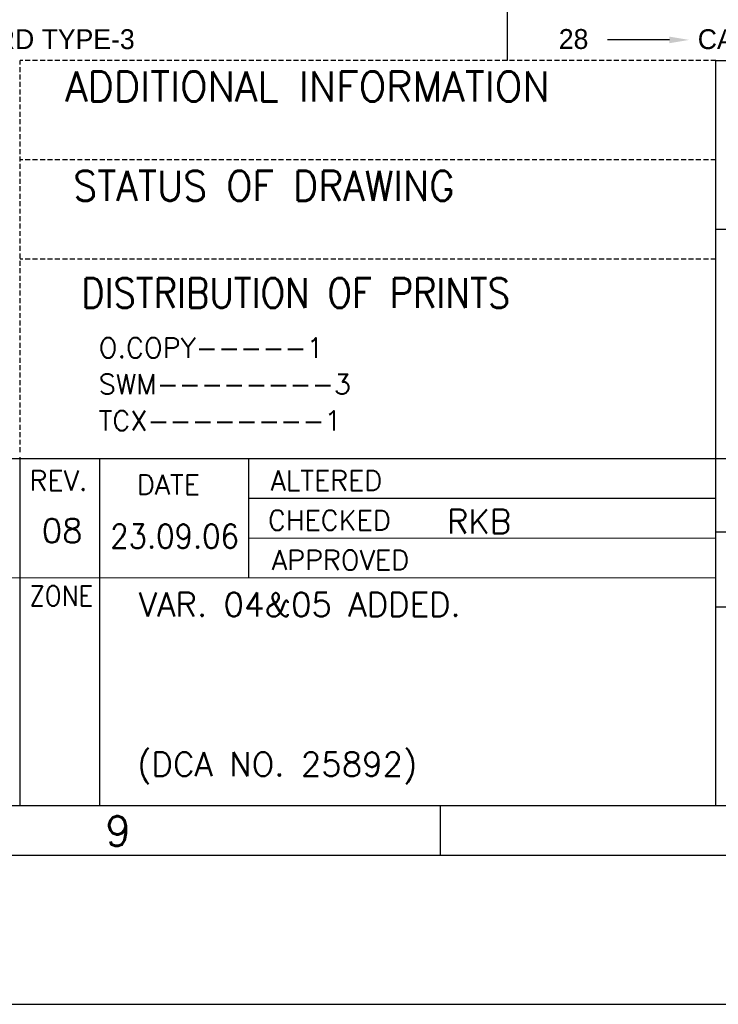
# Model space of a CAD drawing. Extents: x 0 to 4205, y 0 to 2970.
# Tile 5 of 11: x 2905 to 3256, y 0 to 495. Entities that reach past the tile are written whole.
import ezdxf
from ezdxf.enums import TextEntityAlignment as Align

# ---------------------------------------------------------------- set-up
doc = ezdxf.new("R2010")
doc.units = 0
doc.header["$MEASUREMENT"] = 0
doc.linetypes.add('DASHED', pattern=[0.75, 0.5, -0.25])
doc.layers.get('0').update_dxf_attribs({"linetype": 'CONTINUOUS'})
doc.layers.add('TEXT', color=3, linetype='CONTINUOUS')
doc.styles.add('ROMANS', font='romans')

# ---------------------------------------------------------------- blocks, each defined once
blk = doc.blocks.new('A1')
at = {"color": 5}
for p, q in [((630, 100), (630, 95)), ((646.319, 97.056), (640.087, 97.056))]:
    blk.add_line(p, q, dxfattribs=at)
at = {"linetype": 'DASHED'}
for p, q in [((581, 55.573), (581, 95)), ((651, 95), (581, 95)), ((651, 85), (581, 85)), ((651, 75), (581, 75))]:
    blk.add_line(p, q, dxfattribs=at)
for p, q in [((651, 20), (651, 95)), ((651, 20), (651, 95)), ((651, 95), (821, 95)), ((651, 78), (821, 78)), ((20, 54.719), (821, 55)), ((581, 20), (581, 55.053)), ((589, 20), (589, 54.919)), ((604, 42.924), (604, 54.924)), ((604, 50.924), (651, 50.94)), ((604, 46.924), (651, 46.94)), ((667, 47.5), (651, 47.5)), ((301, 42.817), (651, 42.94)), ((651, 40), (821, 40)), ((20, 20), (821, 20)), ((623.25, 20), (623.25, 15)), ((14.921, 15), (826, 15)), ((0, 0), (841, 0))]:
    blk.add_line(p, q)
at = {"color": 5}
blk.add_solid([(646.319, 97.39), (646.319, 96.723), (648.319, 97.056)], dxfattribs=at)
for s, p in [('CARD TYPE-3', (574.834, 96.13)), ('28', (635.198, 96.148)), ('CARD TYPE-1', (649.179, 96.13))]:
    blk.add_text(s, height=2, dxfattribs=at).set_placement(p)
at = {"style": 'ROMANS'}
for s, height, width, p, p2 in [('ADDITIONAL INFORMATION', 3, 0.877556, (585.525, 90.874), (634.292, 90.874)), ('STATUS OF DRAWING', 3, 0.823386, (586.346, 80.873), (624.693, 80.873)), ('DISTRIBUTION OF PRINTS', 3, 0.770464, (587.142, 70.091), (630.288, 70.091)), ('ZONE', 2, 0.828469, (581.932, 40.107), (588.323, 40.107))]:
    blk.add_text(s, height=height, dxfattribs=dict(at, width=width)).set_placement(p, p2, align=Align.FIT)
for s, height, p in [('REV.', 2, (581.932, 51.706)), ('ALTERED', 2, (606.187, 51.706)), ('DATE', 2, (592.737, 51.298)), ('CHECKED', 2, (605.93, 47.71)), ('APPROVED', 2, (606.315, 43.713)), ('9', 3, (589.555, 15.94))]:
    blk.add_text(s, height=height, dxfattribs=at).set_placement(p)
at = {"color": 7, "style": 'ROMANS'}
for tag, p, height, rotation, width in [('DRG_NO', (70.983, 574.889), 3.5, 180, 1.5), ('SHTNO', (8.611, 117.915), 2.8, 90, 0.8), ('REV_NO', (8.632, 108.629), 2.8, 90, 0.8), ('DRG_NO', (8.711, 80.282), 2.8, 90, 0.8)]:
    blk.add_attdef(tag, p, '', height=height, rotation=rotation, dxfattribs=dict(at, width=width))
for tag, p, height in [('PRODUCT', (716.227, 84.232), 4), ('DRN_SIGN', (771.895, 69.277), 1), ('CHD_SIGN', (771.964, 63.156), 1), ('APP_SIGN', (772.817, 56.202), 1), ('NEW_ALT_SIGN', (567.752, 52.194), 1), ('OLD_ALT_SIGN', (638.256, 51.701), 1), ('NEW_CHD_SIGN', (566.671, 47.871), 1), ('OLD_CHD_SIGN', (637.841, 47.559), 1), ('NEW_APP_SIGN', (567.572, 44.449), 1), ('OLD_APP_SIGN', (638.394, 43.831), 1), ('TITLE1', (671.738, 29.774), 3.5), ('TITLE2', (671.738, 23.558), 3.5)]:
    blk.add_attdef(tag, p, '', height=height, dxfattribs=at)
for tag, height, p in [('DRN_BY', 2, (760.205, 70.762)), ('DRN_DATE', 1.8, (800.065, 70.272)), ('CHD_BY', 2, (760.205, 64.754)), ('CHD_DATE', 1.8, (799.968, 64.756)), ('APP_BY', 2, (760.205, 58.746)), ('NOVAR', 2.5, (815.812, 58.17)), ('APP_DATE', 1.8, (799.968, 58.256)), ('SCALE', 2.5, (722.759, 43.842)), ('REFTOASSY', 2.5, (769.433, 43.226)), ('ITNO', 2.5, (800.094, 43.226)), ('NOIT', 2.5, (815.889, 42.764)), ('REV_NO', 3.5, (816.226, 30.901)), ('SHTNO', 2.5, (777.173, 22.827)), ('NOSHT', 2.5, (817.852, 23.005))]:
    blk.add_attdef(tag, text='', height=height, dxfattribs=at).set_placement(p, align=Align.MIDDLE)
at = {"style": 'ROMANS', "width": 0.7}
for tag, p in [('NEW_ALT_BY', (551.886, 51.834)), ('OLD_ALT_BY', (622.249, 51.977)), ('OLD_CHD_BY', (622.387, 48.111)), ('NEW_CHD_BY', (551.886, 47.691)), ('NEW_REV_NO', (511.261, 46.856)), ('NEW_REV_DT', (522.328, 46.856)), ('OLD_REV_NO', (581.612, 47.007)), ('OLD_REV_DT', (592.808, 47.007)), ('NEW_APP_BY', (553.508, 44.089)), ('OLD_APP_BY', (623.354, 44.245))]:
    blk.add_attdef(tag, p, '', height=1.5, dxfattribs=at)
at = {"color": 7, "style": 'ROMANS', "width": 0.8}
blk.add_attdef('WEIGHT', text='', height=2.3, dxfattribs=at).set_placement((741.207, 43.588), align=Align.MIDDLE)
at = {"style": 'ROMANS'}
for tag, p, height in [('NEW_DCA_NO', (521.775, 39.406), 2), ('OLD_DCA_NO', (590.458, 39.55), 2), ('NEW_DCA_DETAILS', (521.414, 35.083), 1.8), ('OLD_DCA_DETAILS', (590.596, 35.822), 1.8)]:
    blk.add_attdef(tag, p, '', height=height, dxfattribs=at)
at = {"color": 7, "style": 'ROMANS', "width": 1.5}
blk.add_attdef('DRG_NO', (751.631, 29.407), '', height=3.5, dxfattribs=at)
at = {"layer": 'TEXT', "color": 1, "style": 'ROMANS'}
for s, p in [('O.COPY-----1', (588.905, 65.076)), ('SWM--------3', (588.905, 61.407)), ('TCX--------1', (588.905, 57.737))]:
    blk.add_text(s, height=2, dxfattribs=at).set_placement(p)

msp = doc.modelspace()

# ---------------------------------------------------------------- block references
at = {"xscale": 5, "yscale": 5, "zscale": 5}
msp.add_blockref('A1', (0, 0), dxfattribs=at)

# ---------------------------------------------------------------- texts
at = {"layer": 'TEXT', "style": 'ROMANS'}
for s, p in [('RKB', (3119.7, 236.98)), ('08', (2915.83, 232.3)), ('VAR. 04&05 ADDED.', (2964.64, 195.18)), ('(DCA NO. 25892)', (2963.89, 114.83))]:
    msp.add_text(s, height=12, dxfattribs=at).set_placement(p)
at = {"layer": 'TEXT', "style": 'ROMANS', "width": 0.9}
msp.add_text('23.09.06', height=12, dxfattribs=at).set_placement((2950.28, 229.54))

doc.saveas('drawing.dxf')
